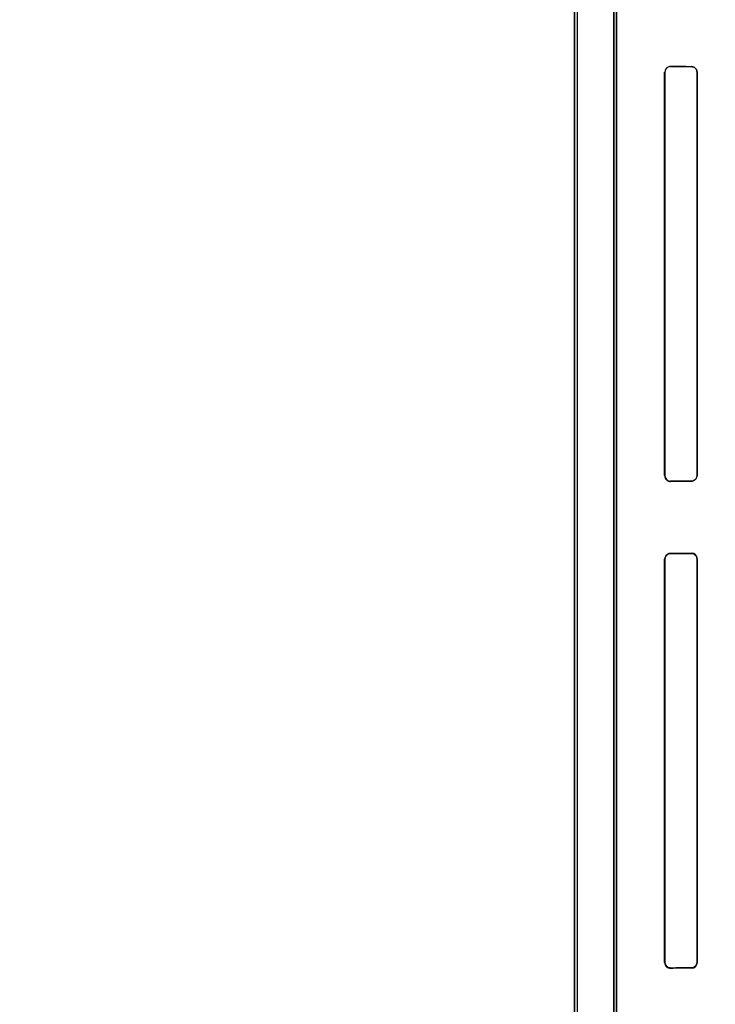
# Model space of a CAD drawing. Header units: millimetres. Extents: x 0 to 297, y 0 to 210.
# Tile 220 of 256: x 57.862 to 58.213, y 157.774 to 158.269. Entities that reach past the tile are written whole.
import ezdxf

# ---------------------------------------------------------------- set-up
doc = ezdxf.new("R2010")
doc.units = ezdxf.units.MM
doc.header["$LTSCALE"] = 16.335
doc.layers.get('0').update_dxf_attribs({"linetype": 'CONTINUOUS'})
for name, color, linetype in [('AXES_REF', 7, 'CONTINUOUS'), ('INTFCLR_1', 7, 'CONTINUOUS'), ('INTFCLR_72935', 7, 'CONTINUOUS')]:
    doc.layers.add(name, color=color, linetype=linetype)

msp = doc.modelspace()

# ---------------------------------------------------------------- linework, layer by layer
at = {"color": 7, "linetype": 'Continuous'}
for radius in [6.78708, 6.7865, 6.74304]:
    msp.add_circle((57.46373, 154.71146), radius, dxfattribs=at)
for radius, start, end in [(6.72, 278.277129, 261.722871), (6.874, 193.234383, 36.724612)]:
    msp.add_arc((57.46373, 154.71146), radius, start, end, dxfattribs=at)
at = {"layer": 'AXES_REF', "color": 9, "linetype": 'Continuous'}
for radius in [6.19116, 4.15]:
    msp.add_circle((57.46373, 154.71146), radius, dxfattribs=at)
at = {"layer": 'INTFCLR_1', "color": 6, "linetype": 'Continuous'}
for p, q in [((58.14184, 159.03045), (58.14184, 157.16145)), ((58.14307, 159.03047), (58.14307, 157.16145)), ((58.16161, 157.53414), (58.16161, 158.37777)), ((58.16284, 158.37777), (58.16284, 157.53414)), ((58.18713, 158.03995), (58.18713, 158.24295)), ((58.18731, 158.03995), (58.18731, 158.24295)), ((58.20345, 158.24295), (58.20345, 158.03995)), ((58.20359, 158.24295), (58.20359, 158.03995)), ((58.18713, 157.79495), (58.18713, 157.99795)), ((58.18731, 157.79495), (58.18731, 157.99795)), ((58.20345, 157.99795), (58.20345, 157.79495)), ((58.20359, 157.99795), (58.20359, 157.79495))]:
    msp.add_line(p, q, dxfattribs=at)
at = {"layer": 'INTFCLR_1', "color": 9, "linetype": 'Continuous'}
for p, q in [((58.18731, 158.24295), (58.18713, 158.24295)), ((58.19018, 158.24597), (58.19018, 158.2458)), ((58.20068, 158.24574), (58.20068, 158.24589)), ((58.20359, 158.24295), (58.20345, 158.24295)), ((58.18713, 158.03995), (58.18731, 158.03995)), ((58.20345, 158.03995), (58.20359, 158.03995)), ((58.19018, 158.03711), (58.19018, 158.03694)), ((58.20068, 158.03702), (58.20068, 158.03717)), ((58.19018, 158.00097), (58.19018, 158.0008)), ((58.20068, 158.00074), (58.20068, 158.00089)), ((58.18731, 157.99795), (58.18713, 157.99795)), ((58.20359, 157.99795), (58.20345, 157.99795)), ((58.18713, 157.79495), (58.18731, 157.79495)), ((58.19018, 157.79211), (58.19018, 157.79194)), ((58.20068, 157.79202), (58.20068, 157.79217)), ((58.20345, 157.79495), (58.20359, 157.79495))]:
    msp.add_line(p, q, dxfattribs=at)
at = {"layer": 'INTFCLR_1', "color": 7, "linetype": 'Continuous'}
for points in [[(58.18932, 158.00068), (58.1894, 158.0007), (58.18949, 158.00072), (58.18958, 158.00074), (58.18967, 158.00076), (58.18977, 158.00077), (58.18986, 158.00079), (58.18996, 158.0008), (58.19007, 158.0008), (58.19018, 158.0008)], [(58.19018, 157.79211), (58.19007, 157.79211), (58.18996, 157.79211), (58.18986, 157.79212), (58.18977, 157.79213), (58.18967, 157.79215), (58.18958, 157.79217), (58.18949, 157.79219), (58.1894, 157.79221), (58.18932, 157.79223)]]:
    msp.add_lwpolyline(points, dxfattribs=at)
at = {"layer": 'INTFCLR_1', "color": 6, "linetype": 'Continuous'}
for centre, radius, start, end in [((58.20066, 157.99795), 0.00294, 0.0052, 89.601), ((58.19015, 157.79496), 0.00302, 180.01, 270.4964), ((58.20066, 157.79496), 0.00294, 270.399, 359.9948)]:
    msp.add_arc(centre, radius, start, end, dxfattribs=at)
for centre, major_axis, start_param, end_param in [((58.52793, 158.24645), (0.36509, 0), -2.752157, -2.682293), ((58.52793, 158.24645), (0.38609, 0), -2.635828, -2.582258), ((58.52793, 158.03645), (0.38609, 0), 2.582258, 2.635828), ((58.52793, 158.03645), (0.36509, 0), 2.682293, 2.752157), ((58.52793, 158.00145), (0.36509, 0), -2.752157, -2.682293), ((58.52793, 158.00145), (0.38609, 0), -2.635828, -2.582258), ((58.52793, 157.79145), (0.38609, 0), 2.582258, 2.635828), ((58.52793, 157.79145), (0.36509, 0), 2.682293, 2.752157)]:
    msp.add_ellipse(centre, major_axis=major_axis, ratio=0.003491, start_param=start_param, end_param=end_param, dxfattribs=at)
for points, knots in [([(58.20068, 158.24574), (58.20122, 158.24574), (58.20266, 158.24532), (58.20345, 158.24382), (58.20345, 158.24295)], [0, 0, 0, 0, 0.38412, 1, 1, 1, 1]), ([(58.20345, 158.03995), (58.20345, 158.03948), (58.2031, 158.03805), (58.2016, 158.03718), (58.20068, 158.03717)], [0, 0, 0, 0, 0.338868, 1, 1, 1, 1]), ([(58.20068, 158.00074), (58.20122, 158.00074), (58.20266, 158.00032), (58.20345, 157.99882), (58.20345, 157.99795)], [0, 0, 0, 0, 0.38412, 1, 1, 1, 1]), ([(58.20345, 157.79495), (58.20345, 157.79448), (58.2031, 157.79305), (58.2016, 157.79218), (58.20068, 157.79217)], [0, 0, 0, 0, 0.338868, 1, 1, 1, 1])]:
    msp.add_open_spline(points, degree=3, knots=knots, dxfattribs=at)
at = {"layer": 'INTFCLR_1', "color": 7, "linetype": 'Continuous'}
for points, knots in [([(58.18731, 157.99795), (58.18731, 157.99844), (58.18766, 157.99991), (58.18922, 158.0008), (58.19018, 158.0008)], [0, 0, 0, 0, 0.336726, 1, 1, 1, 1]), ([(58.19018, 157.79211), (58.1896, 157.79211), (58.18811, 157.79253), (58.18731, 157.79408), (58.18731, 157.79495)], [0, 0, 0, 0, 0.39538, 1, 1, 1, 1])]:
    msp.add_open_spline(points, degree=3, knots=knots, dxfattribs=at)
at = {"layer": 'INTFCLR_72935', "color": 6, "linetype": 'Continuous'}
for p, q in [((58.14184, 157.16145), (58.14184, 159.03045)), ((58.14307, 159.03048), (58.14307, 157.16145)), ((58.16161, 158.38107), (58.16161, 157.53084)), ((58.16284, 157.53209), (58.16284, 158.37982)), ((58.18713, 158.24295), (58.18713, 158.03995)), ((58.18731, 158.24295), (58.18731, 158.03995)), ((58.20345, 158.03995), (58.20345, 158.24295)), ((58.20359, 158.03995), (58.20359, 158.24295)), ((58.18713, 157.99795), (58.18713, 157.79495)), ((58.18731, 157.99795), (58.18731, 157.79495)), ((58.20345, 157.79495), (58.20345, 157.99795)), ((58.20359, 157.79495), (58.20359, 157.99795))]:
    msp.add_line(p, q, dxfattribs=at)
at = {"layer": 'INTFCLR_72935', "color": 9, "linetype": 'Continuous'}
for p, q in [((58.18713, 158.24295), (58.18731, 158.24295)), ((58.19018, 158.2458), (58.19018, 158.24597)), ((58.20068, 158.24589), (58.20068, 158.24574)), ((58.20345, 158.24295), (58.20359, 158.24295)), ((58.18731, 158.03995), (58.18713, 158.03995)), ((58.20359, 158.03995), (58.20345, 158.03995)), ((58.19018, 158.03694), (58.19018, 158.03711)), ((58.20068, 158.03717), (58.20068, 158.03702)), ((58.19018, 158.0008), (58.19018, 158.00097)), ((58.20068, 158.00089), (58.20068, 158.00074)), ((58.18713, 157.99795), (58.18731, 157.99795)), ((58.20345, 157.99795), (58.20359, 157.99795)), ((58.18731, 157.79495), (58.18713, 157.79495)), ((58.19018, 157.79194), (58.19018, 157.79211)), ((58.20068, 157.79217), (58.20068, 157.79202)), ((58.20359, 157.79495), (58.20345, 157.79495))]:
    msp.add_line(p, q, dxfattribs=at)
at = {"layer": 'INTFCLR_72935', "color": 7, "linetype": 'Continuous'}
for points in [[(58.19018, 158.2458), (58.19007, 158.2458), (58.18996, 158.2458), (58.18986, 158.24579), (58.18977, 158.24577), (58.18967, 158.24576), (58.18958, 158.24574), (58.18949, 158.24572), (58.1894, 158.2457), (58.18932, 158.24568)], [(58.18932, 158.03723), (58.1894, 158.03721), (58.18949, 158.03719), (58.18958, 158.03717), (58.18967, 158.03715), (58.18977, 158.03713), (58.18986, 158.03712), (58.18996, 158.03711), (58.19007, 158.03711), (58.19018, 158.03711)], [(58.19018, 158.0008), (58.19007, 158.0008), (58.18996, 158.0008), (58.18986, 158.00079), (58.18977, 158.00077), (58.18967, 158.00076), (58.18958, 158.00074), (58.18949, 158.00072), (58.1894, 158.0007), (58.18932, 158.00068)], [(58.18932, 157.79223), (58.1894, 157.79221), (58.18949, 157.79219), (58.18958, 157.79217), (58.18967, 157.79215), (58.18977, 157.79213), (58.18986, 157.79212), (58.18996, 157.79211), (58.19007, 157.79211), (58.19018, 157.79211)]]:
    msp.add_lwpolyline(points, dxfattribs=at)
at = {"layer": 'INTFCLR_72935', "color": 6, "linetype": 'Continuous'}
for centre, radius, start, end in [((58.19015, 158.03996), 0.00302, 180.0097, 270.4966), ((58.20066, 157.79496), 0.00294, 270.399, 359.9948)]:
    msp.add_arc(centre, radius, start, end, dxfattribs=at)
for centre, major_axis, start_param, end_param in [((58.52793, 158.24645), (0.36509, 0), -2.752157, -2.682293), ((58.52793, 158.24645), (0.38609, 0), -2.635828, -2.582258), ((58.52793, 158.03645), (0.38609, 0), 2.582258, 2.635828), ((58.52793, 158.03645), (0.36509, 0), 2.682293, 2.752157), ((58.52793, 158.00145), (0.36509, 0), -2.752157, -2.682293), ((58.52793, 158.00145), (0.38609, 0), -2.635828, -2.582258), ((58.52793, 157.79145), (0.38609, 0), 2.582258, 2.635828), ((58.52793, 157.79145), (0.36509, 0), 2.682293, 2.752157)]:
    msp.add_ellipse(centre, major_axis=major_axis, ratio=0.003491, start_param=start_param, end_param=end_param, dxfattribs=at)
at = {"layer": 'INTFCLR_72935', "color": 7, "linetype": 'Continuous'}
for points, knots in [([(58.19018, 158.2458), (58.1896, 158.2458), (58.18811, 158.24538), (58.18731, 158.24383), (58.18731, 158.24295)], [0, 0, 0, 0, 0.39538, 1, 1, 1, 1]), ([(58.18932, 158.24568), (58.18881, 158.24552), (58.18776, 158.24484), (58.18731, 158.24361), (58.18731, 158.24295)], [0, 0, 0, 0, 0.445546, 1, 1, 1, 1]), ([(58.18731, 158.03995), (58.18731, 158.03947), (58.18766, 158.038), (58.18922, 158.03711), (58.19018, 158.03711)], [0, 0, 0, 0, 0.336727, 1, 1, 1, 1]), ([(58.19018, 158.0008), (58.1896, 158.0008), (58.18811, 158.00038), (58.18731, 157.99883), (58.18731, 157.99795)], [0, 0, 0, 0, 0.39538, 1, 1, 1, 1]), ([(58.18731, 157.79495), (58.18731, 157.79447), (58.18766, 157.793), (58.18922, 157.79211), (58.19018, 157.79211)], [0, 0, 0, 0, 0.336727, 1, 1, 1, 1])]:
    msp.add_open_spline(points, degree=3, knots=knots, dxfattribs=at)
at = {"layer": 'INTFCLR_72935', "color": 6, "linetype": 'Continuous'}
for points, knots in [([(58.20345, 158.24295), (58.20345, 158.24351), (58.20302, 158.24495), (58.20153, 158.24573), (58.20068, 158.24574)], [0, 0, 0, 0, 0.393321, 1, 1, 1, 1]), ([(58.20068, 158.03717), (58.20122, 158.03717), (58.20266, 158.03759), (58.20345, 158.03909), (58.20345, 158.03995)], [0, 0, 0, 0, 0.38412, 1, 1, 1, 1]), ([(58.20345, 157.99795), (58.20345, 157.99851), (58.20302, 157.99995), (58.20153, 158.00073), (58.20068, 158.00074)], [0, 0, 0, 0, 0.393321, 1, 1, 1, 1]), ([(58.20068, 157.79217), (58.20122, 157.79217), (58.20266, 157.79259), (58.20345, 157.79409), (58.20345, 157.79495)], [0, 0, 0, 0, 0.38412, 1, 1, 1, 1])]:
    msp.add_open_spline(points, degree=3, knots=knots, dxfattribs=at)

doc.saveas('drawing.dxf')
